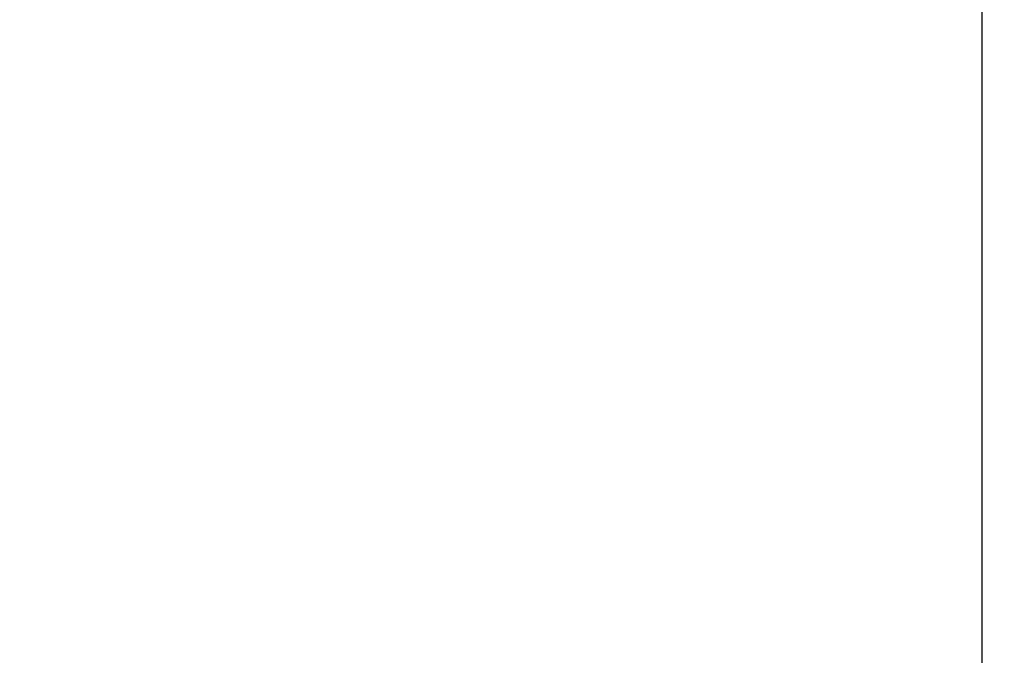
# Model space of a CAD drawing. Extents: x 0 to 80, y 0 to 80.
# Tile 246 of 256: x 8.646853 to 8.648101, y 35.420668 to 35.421475. Entities that reach past the tile are written whole.
import ezdxf

# ---------------------------------------------------------------- set-up
doc = ezdxf.new("R2010")
doc.units = 0
doc.header["$LTSCALE"] = 25.4
doc.layers.get('0').update_dxf_attribs({"color": 13, "linetype": 'CONTINUOUS'})

# ---------------------------------------------------------------- blocks, each defined once
blk = doc.blocks.new('ORBIT-I-KINKIET-20-7806-78')
at = {"color": 7}
blk.add_line((25.0446873, 35.64608, 343.570343), (25.0446873, 35.7683601, 343.570343), dxfattribs=at)
mesh = blk.add_polyface(dxfattribs=at)
corners = [(25.0446873, 35.7683601, 343.570343), (24.3199768, 35.64608, 343.1353149), (25.0446873, 35.64608, 343.570343)]
mesh.append_faces([[corners[k] for k in face] for face in [(0, 1, 2)]], dxfattribs={"color": 7})
mesh = blk.add_polyface(dxfattribs=at)
corners = [(25.0446873, 35.7683601, 343.570343), (24.3199768, 35.7683601, 343.1353149), (24.3199768, 35.64608, 343.1353149)]
mesh.append_faces([[corners[k] for k in face] for face in [(0, 1, 2)]], dxfattribs={"color": 7})
mesh = blk.add_polyface(dxfattribs=at)
corners = [(25.4827461, 35.64608, 303.7221375), (24.774519, 35.7683601, 304.1225586), (25.4827461, 35.7683601, 303.7221375)]
mesh.append_faces([[corners[k] for k in face] for face in [(0, 1, 2)]], dxfattribs={"color": 7})
mesh = blk.add_polyface(dxfattribs=at)
corners = [(25.4827461, 35.64608, 303.7221375), (24.774519, 35.64608, 304.1225586), (24.774519, 35.7683601, 304.1225586)]
mesh.append_faces([[corners[k] for k in face] for face in [(0, 1, 2)]], dxfattribs={"color": 7})

msp = doc.modelspace()

# ---------------------------------------------------------------- block references
at = {"color": 0}
msp.add_blockref('ORBIT-I-KINKIET-20-7806-78', (-16.3966141, -0.3460782, -57.5), dxfattribs=at)

doc.saveas('drawing.dxf')
